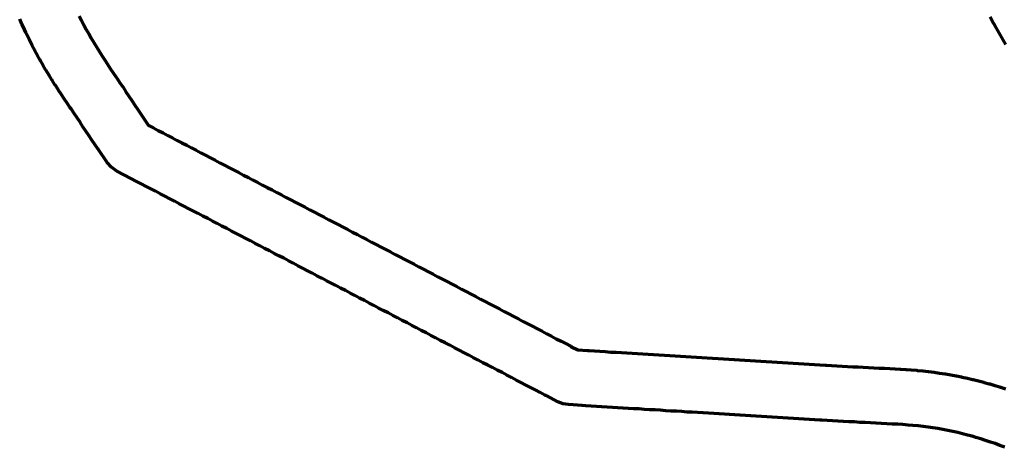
# Model space of a CAD drawing. Header units: metres. Extents: x 98902 to 136161, y 449037 to 499677.
# Tile 2 of 200: x 133495 to 134602, y 452798 to 453278. Entities that reach past the tile are written whole.
import ezdxf

# ---------------------------------------------------------------- set-up
doc = ezdxf.new("R2010")
doc.units = ezdxf.units.M
doc.layers.add('B-WE-OG-INFO_EIS VOORZORGSMAATREGEL-GV', color=7, linetype='Continuous', lineweight=70, true_color=0xfa194b)

msp = doc.modelspace()

# ---------------------------------------------------------------- linework, layer by layer
at = {"layer": 'B-WE-OG-INFO_EIS VOORZORGSMAATREGEL-GV', "flags": 128}
for points in [[(134602.5, 452798), (134597, 452800.1), (134591.7, 452802.1), (134586.5, 452803.9), (134586.5, 452803.9), (134581.1, 452805.7), (134575.7, 452807.4), (134570, 452809.1), (134568.3, 452809.7), (134568.3, 452809.7), (134566.1, 452810.3), (134560.7, 452811.7), (134560.7, 452811.7), (134555.2, 452813.2), (134549.7, 452814.5), (134544.1, 452815.7), (134544.1, 452815.7), (134538.6, 452816.9), (134533.1, 452817.9), (134527.5, 452819), (134521.9, 452819.8), (134516.3, 452820.6), (134510.8, 452821.4), (134505.1, 452822), (134499.4, 452822.6), (134494, 452823), (134488, 452823.4), (134482.2, 452823.8), (134476.2, 452824.1), (134470.1, 452824.4), (134464, 452824.7), (134457.9, 452825.1), (134457.9, 452825.1), (134457.9, 452825.1), (134451.8, 452825.4), (134445.7, 452825.7), (134439.6, 452826), (134433.5, 452826.4), (134427.4, 452826.7), (134421.3, 452827), (134421.3, 452827), (134415.2, 452827.3), (134409, 452827.7), (134402.9, 452828), (134396.8, 452828.3), (134396.8, 452828.3), (134396.7, 452828.3), (134395.2, 452828.4), (134395.1, 452828.4), (134395.1, 452828.4), (134389.1, 452828.8), (134389.1, 452828.8), (134383.1, 452829.1), (134383.1, 452829.1), (134383.1, 452829.1), (134377.1, 452829.5), (134377.1, 452829.5), (134371.1, 452829.9), (134371.1, 452829.9), (134371.1, 452829.9), (134365.2, 452830.3), (134359.2, 452830.6), (134353.2, 452831), (134347.2, 452831.4), (134341.2, 452831.7), (134335.2, 452832.1), (134329.2, 452832.5), (134323.3, 452832.8), (134323.3, 452832.8), (134317.3, 452833.2), (134317.3, 452833.2), (134311.3, 452833.6), (134305.3, 452833.9), (134299.3, 452834.3), (134299.3, 452834.3), (134293.3, 452834.7), (134287.4, 452835.1), (134281.4, 452835.4), (134275.4, 452835.8), (134269.4, 452836.2), (134263.4, 452836.5), (134257.4, 452836.9), (134251.4, 452837.3), (134245.5, 452837.6), (134245.5, 452837.6), (134239.5, 452838), (134239.5, 452838), (134239.5, 452838), (134233.5, 452838.4), (134227.5, 452838.7), (134227.5, 452838.7), (134227.5, 452838.7), (134221.5, 452839.1), (134221.5, 452839.1), (134215.5, 452839.5), (134209.5, 452839.9), (134209.5, 452839.9), (134203.6, 452840.2), (134197.6, 452840.6), (134197.6, 452840.6), (134191.6, 452841), (134191.6, 452841), (134191.6, 452841), (134185.6, 452841.3), (134179.6, 452841.7), (134179.6, 452841.7), (134173.6, 452842.1), (134173.6, 452842.1), (134167.7, 452842.4), (134161.7, 452842.8), (134155.7, 452843.2), (134149.7, 452843.5), (134143.7, 452843.9), (134137.7, 452844.3), (134131.7, 452844.7), (134131.7, 452844.7), (134127.6, 452844.9), (134112.2, 452845.9), (134106.1, 452846.9), (134100.3, 452849.1), (134087, 452856), (134086.9, 452856.1), (134086.8, 452856.1), (134085.7, 452856.6), (134085.7, 452856.7), (134080.2, 452859.6), (134080.2, 452859.6), (134074.8, 452862.4), (134074.8, 452862.4), (134069.5, 452865.1), (134069.5, 452865.1), (134064.2, 452867.9), (134058.8, 452870.7), (134053.5, 452873.5), (134048.1, 452876.3), (134042.8, 452879.1), (134042.8, 452879.1), (134037.5, 452881.9), (134032.1, 452884.7), (134026.8, 452887.5), (134021.5, 452890.2), (134021.5, 452890.2), (134016.1, 452893), (134010.8, 452895.8), (134005.5, 452898.6), (134005.5, 452898.6), (134000.1, 452901.4), (133994.8, 452904.2), (133989.5, 452907), (133984.1, 452909.8), (133978.8, 452912.6), (133973.5, 452915.3), (133973.5, 452915.3), (133968.1, 452918.1), (133962.8, 452920.9), (133962.8, 452920.9), (133957.5, 452923.7), (133952.1, 452926.5), (133946.8, 452929.3), (133941.4, 452932.1), (133936.1, 452934.9), (133930.8, 452937.7), (133930.8, 452937.7), (133925.4, 452940.4), (133925.4, 452940.5), (133920.1, 452943.2), (133920.1, 452943.2), (133914.8, 452946), (133909.4, 452948.8), (133904.1, 452951.6), (133898.8, 452954.4), (133893.4, 452957.2), (133888.1, 452960), (133882.8, 452962.8), (133882.8, 452962.8), (133877.4, 452965.5), (133877.4, 452965.6), (133872.1, 452968.3), (133872.1, 452968.3), (133866.8, 452971.1), (133861.4, 452973.9), (133856.1, 452976.7), (133850.8, 452979.5), (133845.4, 452982.3), (133845.4, 452982.3), (133840.1, 452985.1), (133834.8, 452987.9), (133834.7, 452987.9), (133829.4, 452990.6), (133829.4, 452990.6), (133824.1, 452993.4), (133824.1, 452993.4), (133818.7, 452996.2), (133813.4, 452999), (133808.1, 453001.8), (133802.7, 453004.6), (133802.7, 453004.6), (133797.4, 453007.4), (133792.1, 453010.2), (133792.1, 453010.2), (133786.7, 453013), (133786.7, 453013), (133781.4, 453015.7), (133776.1, 453018.5), (133776.1, 453018.5), (133770.7, 453021.3), (133765.4, 453024.1), (133760.1, 453026.9), (133760.1, 453026.9), (133754.7, 453029.7), (133749.4, 453032.5), (133744.1, 453035.3), (133744.1, 453035.3), (133738.7, 453038.1), (133738.7, 453038.1), (133733.4, 453040.8), (133728.1, 453043.6), (133728.1, 453043.6), (133722.7, 453046.4), (133722.7, 453046.4), (133717.4, 453049.2), (133712, 453052), (133706.7, 453054.8), (133701.4, 453057.6), (133696, 453060.4), (133696, 453060.4), (133690.7, 453063.2), (133690.7, 453063.2), (133685.4, 453065.9), (133680, 453068.7), (133680, 453068.7), (133674.7, 453071.5), (133674.7, 453071.5), (133669.4, 453074.3), (133664, 453077.1), (133658.7, 453079.9), (133653.4, 453082.7), (133648, 453085.5), (133648, 453085.5), (133642.7, 453088.3), (133642.7, 453088.3), (133637.4, 453091), (133632, 453093.8), (133632, 453093.8), (133626.7, 453096.6), (133620.2, 453100), (133604.5, 453108.2), (133598.5, 453112.4), (133593.6, 453117.9), (133583.4, 453132.9), (133583.4, 453133), (133583.3, 453133), (133580, 453138), (133580, 453138), (133576.6, 453143), (133576.6, 453143), (133573.2, 453148), (133569.9, 453153), (133566.5, 453158), (133566.5, 453158), (133563.2, 453163), (133559.8, 453168), (133559.8, 453168), (133556.5, 453173), (133553.1, 453178), (133553.1, 453178), (133552.3, 453179.3), (133552.3, 453179.3), (133548.9, 453184.3), (133545.5, 453189.3), (133542.1, 453194.4), (133542.1, 453194.4), (133542, 453194.5), (133538.7, 453199.5), (133538.6, 453199.7), (133538.5, 453199.8), (133535.2, 453204.9), (133535.1, 453205), (133535, 453205.2), (133531.7, 453210.3), (133531.7, 453210.5), (133531.6, 453210.6), (133528.4, 453215.8), (133528.3, 453215.9), (133528.2, 453216.1), (133525.1, 453221.3), (133525, 453221.4), (133524.9, 453221.6), (133521.8, 453226.8), (133521.7, 453227), (133521.6, 453227.1), (133518.6, 453232.4), (133518.6, 453232.5), (133518.4, 453232.7), (133515.5, 453238), (133515.4, 453238.2), (133515.3, 453238.3), (133512.4, 453243.6), (133512.4, 453243.8), (133512.3, 453244), (133509.5, 453249.3), (133509.4, 453249.5), (133509.3, 453249.6), (133506.5, 453255.1), (133506.5, 453255.2), (133506.4, 453255.4), (133503.7, 453260.8), (133503.7, 453261), (133503.6, 453261.1), (133502.2, 453263.8), (133502.2, 453263.9), (133502.2, 453263.9), (133500.7, 453267), (133500.7, 453267.2), (133500.6, 453267.3), (133498, 453272.8), (133498, 453273), (133497.9, 453273.1), (133495.4, 453278.7)], [(133562.3, 453282.2), (133564.9, 453277.2), (133567.5, 453272.2), (133570.2, 453267.1), (133573, 453262.2), (133575.8, 453257.3), (133578.6, 453252.5), (133581.6, 453247.6), (133584.6, 453242.8), (133587.6, 453238), (133590.7, 453233.3), (133594, 453228.4), (133594, 453228.4), (133597.2, 453223.5), (133600.6, 453218.5), (133604, 453213.5), (133604, 453213.5), (133604.8, 453212.3), (133604.8, 453212.3), (133604.8, 453212.3), (133608.1, 453207.3), (133611.5, 453202.3), (133614.8, 453197.3), (133618.2, 453192.3), (133618.2, 453192.3), (133621.5, 453187.3), (133621.5, 453187.3), (133624.9, 453182.3), (133624.9, 453182.3), (133628.2, 453177.3), (133640.2, 453159.5), (133640.7, 453159.3), (133645.9, 453156.6), (133645.9, 453156.6), (133651.2, 453153.8), (133656.5, 453151), (133656.5, 453151), (133661.8, 453148.2), (133667.2, 453145.4), (133672.5, 453142.6), (133672.5, 453142.6), (133677.8, 453139.9), (133683.1, 453137.1), (133683.1, 453137.1), (133688.5, 453134.3), (133688.5, 453134.3), (133693.8, 453131.5), (133699.1, 453128.7), (133704.4, 453125.9), (133709.8, 453123.2), (133715.1, 453120.4), (133720.4, 453117.6), (133725.7, 453114.8), (133731.1, 453112), (133736.4, 453109.2), (133736.4, 453109.2), (133741.7, 453106.5), (133741.7, 453106.5), (133747, 453103.7), (133752.4, 453100.9), (133757.7, 453098.1), (133757.7, 453098.1), (133763, 453095.3), (133768.3, 453092.5), (133768.3, 453092.5), (133773.7, 453089.8), (133779, 453087), (133784.3, 453084.2), (133789.6, 453081.4), (133795, 453078.6), (133795, 453078.6), (133800.3, 453075.8), (133805.6, 453073), (133810.9, 453070.3), (133816.3, 453067.5), (133821.6, 453064.7), (133826.9, 453061.9), (133832.2, 453059.1), (133837.6, 453056.3), (133842.9, 453053.6), (133842.9, 453053.6), (133848.2, 453050.8), (133853.5, 453048), (133858.9, 453045.2), (133858.9, 453045.2), (133864.2, 453042.4), (133869.5, 453039.6), (133869.5, 453039.6), (133874.9, 453036.9), (133880.2, 453034.1), (133885.5, 453031.3), (133890.8, 453028.5), (133896.2, 453025.7), (133901.5, 453022.9), (133906.8, 453020.2), (133912.1, 453017.4), (133917.5, 453014.6), (133922.8, 453011.8), (133928.1, 453009), (133928.1, 453009), (133933.4, 453006.2), (133938.8, 453003.5), (133938.8, 453003.5), (133944.1, 453000.7), (133949.4, 452997.9), (133949.4, 452997.9), (133954.7, 452995.1), (133954.7, 452995.1), (133960.1, 452992.3), (133960.1, 452992.3), (133965.4, 452989.5), (133970.7, 452986.7), (133976, 452984), (133981.4, 452981.2), (133981.4, 452981.2), (133986.7, 452978.4), (133992, 452975.6), (133997.3, 452972.8), (134002.7, 452970), (134008, 452967.3), (134013.3, 452964.5), (134018.6, 452961.7), (134024, 452958.9), (134029.3, 452956.1), (134029.3, 452956.1), (134034.6, 452953.3), (134039.9, 452950.6), (134045.3, 452947.8), (134050.6, 452945), (134055.9, 452942.2), (134055.9, 452942.2), (134061.2, 452939.4), (134066.6, 452936.6), (134071.9, 452933.9), (134071.9, 452933.9), (134077.2, 452931.1), (134082.5, 452928.3), (134082.5, 452928.3), (134087.9, 452925.5), (134087.9, 452925.5), (134093.2, 452922.7), (134098.5, 452919.9), (134103.8, 452917.1), (134109.2, 452914.4), (134114.8, 452911.4), (134114.8, 452911.4), (134115.7, 452910.9), (134122.7, 452907.3), (134133.4, 452906.7), (134133.4, 452906.7), (134135.5, 452906.5), (134135.5, 452906.5), (134135.5, 452906.5), (134141.6, 452906.2), (134147.6, 452905.8), (134147.6, 452905.8), (134153.6, 452905.4), (134153.6, 452905.4), (134159.6, 452905), (134159.7, 452905), (134165.7, 452904.7), (134165.7, 452904.7), (134165.7, 452904.7), (134171.7, 452904.3), (134177.7, 452903.9), (134177.7, 452903.9), (134177.7, 452903.9), (134183.8, 452903.6), (134189.8, 452903.2), (134195.8, 452902.8), (134195.8, 452902.8), (134195.8, 452902.8), (134201.9, 452902.4), (134207.9, 452902.1), (134207.9, 452902.1), (134207.9, 452902.1), (134213.9, 452901.7), (134220, 452901.3), (134220, 452901.3), (134220, 452901.3), (134226, 452901), (134226, 452901), (134232, 452900.6), (134238, 452900.2), (134244.1, 452899.8), (134250.1, 452899.5), (134250.1, 452899.5), (134250.1, 452899.5), (134256.1, 452899.1), (134262.2, 452898.7), (134262.2, 452898.7), (134262.2, 452898.7), (134268.2, 452898.4), (134268.2, 452898.4), (134274.2, 452898), (134280.3, 452897.6), (134286.3, 452897.2), (134292.3, 452896.9), (134292.3, 452896.9), (134298.3, 452896.5), (134298.4, 452896.5), (134304.4, 452896.1), (134310.4, 452895.7), (134310.4, 452895.7), (134316.4, 452895.4), (134322.5, 452895), (134322.5, 452895), (134328.5, 452894.6), (134334.5, 452894.3), (134340.6, 452893.9), (134340.6, 452893.9), (134346.6, 452893.5), (134352.6, 452893.1), (134352.6, 452893.1), (134358.7, 452892.8), (134364.7, 452892.4), (134364.7, 452892.4), (134370.7, 452892), (134376.8, 452891.7), (134382.8, 452891.3), (134382.8, 452891.3), (134388.8, 452890.9), (134394.8, 452890.5), (134394.8, 452890.5), (134400.9, 452890.2), (134402.2, 452890.1), (134408, 452889.8), (134414, 452889.5), (134419.9, 452889.2), (134425.8, 452888.8), (134431.8, 452888.5), (134437.7, 452888.2), (134437.7, 452888.2), (134443.6, 452887.9), (134449.5, 452887.6), (134455.5, 452887.3), (134461.4, 452887), (134467.3, 452886.7), (134473.3, 452886.3), (134479.2, 452886), (134485.1, 452885.7), (134485.2, 452885.7), (134485.3, 452885.7), (134491.2, 452885.4), (134491.4, 452885.3), (134491.6, 452885.3), (134497.5, 452884.9), (134503.4, 452884.5), (134504, 452884.4), (134504.5, 452884.4), (134510.4, 452883.8), (134510.4, 452883.8), (134510.4, 452883.8), (134516.3, 452883.1), (134516.5, 452883.1), (134516.8, 452883.1), (134522.7, 452882.4), (134523, 452882.2), (134523.3, 452882.3), (134529.2, 452881.4), (134529.2, 452881.4), (134529.2, 452881.4), (134535.1, 452880.5), (134535.5, 452880.4), (134536, 452880.4), (134541.8, 452879.4), (134541.9, 452879.3), (134542, 452879.3), (134547.9, 452878.3), (134548.1, 452878.2), (134548.3, 452878.2), (134554.1, 452877), (134554.4, 452876.9), (134554.8, 452876.9), (134560.6, 452875.6), (134566.4, 452874.3), (134566.8, 452874.1), (134567.2, 452874.1), (134573, 452872.6), (134573.1, 452872.6), (134573.2, 452872.6), (134578.9, 452871.1), (134579.2, 452870.9), (134579.4, 452870.9), (134585.1, 452869.3), (134585.4, 452869.2), (134585.7, 452869.2), (134591.4, 452867.4), (134597.1, 452865.7), (134597.5, 452865.5), (134597.9, 452865.5), (134603.5, 452863.6)], [(134603.7, 453250.2), (134600.8, 453255.4), (134597.8, 453260.7), (134594.8, 453265.9), (134591.9, 453271.1), (134591.9, 453271.1), (134588.9, 453276.3), (134586, 453281.5)]]:
    msp.add_lwpolyline(points, dxfattribs=at)

doc.saveas('drawing.dxf')
